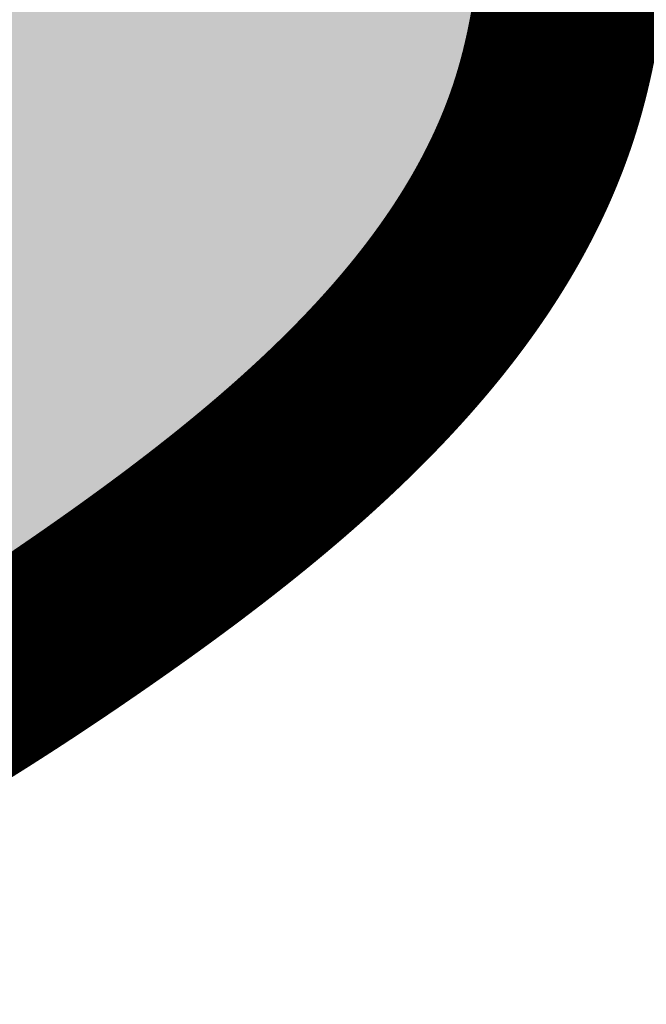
# Model space of a CAD drawing. Header units: feet. Extents: x 1609737 to 1611449, y 574802 to 575794.
# Tile 85 of 256: x 1610344.49 to 1610347.8, y 575077.26 to 575082.46. Entities that reach past the tile are written whole.
import ezdxf

# ---------------------------------------------------------------- set-up
doc = ezdxf.new("R2010")
doc.units = ezdxf.units.FT
doc.header["$MEASUREMENT"] = 0
for name, color, linetype in [('C-GROUTED-BLDR-HTCH', 51, 'Continuous'), ('C-THICKENED EDGE', 3, 'Continuous'), ('C-VOID FILLED RIPRAP', 23, 'Continuous')]:
    doc.layers.add(name, color=color, linetype=linetype)

msp = doc.modelspace()

# ---------------------------------------------------------------- hatches: boundary and pattern name
at = {"layer": 'C-GROUTED-BLDR-HTCH'}
h = msp.add_hatch(color=256, dxfattribs=at)
h.dxf.hatch_style = 1
edge = h.paths.add_edge_path()
edge.add_spline(control_points=[(1610338.3167, 575077.3049), (1610339.2058, 575077.2915), (1610341.5329, 575077.2562), (1610344.6524, 575078.9158), (1610347.6624, 575081.4405), (1610347.21, 575084.6556), (1610349.2776, 575086.9109), (1610347.9412, 575090.0754), (1610349.8933, 575092.3699), (1610350.1032, 575096.1434), (1610355.5532, 575095.4003), (1610355.9934, 575101.2696), (1610355.4723, 575105.8308), (1610358.5277, 575109.9061), (1610357.7687, 575114.2476), (1610360.3161, 575118.2475), (1610357.4874, 575121.9173), (1610357.4488, 575126.6298), (1610353.045, 575127.7319), (1610350.0293, 575131.6147), (1610344.3797, 575129.0674), (1610338.2027, 575130.8538), (1610334.7634, 575126.4186), (1610330.1865, 575124.5956), (1610330.8492, 575119.6839), (1610326.7603, 575115.3368), (1610332.0148, 575111.6728), (1610329.6882, 575107.7176), (1610332.8531, 575104.2811), (1610328.7347, 575100.8874), (1610330.5355, 575097.3779), (1610332.432, 575095.0593), (1610331.0877, 575092.6551), (1610328.8199, 575090.5035), (1610328.3858, 575085.833), (1610332.7256, 575084.3907), (1610329.7082, 575079.4126), (1610335.7189, 575079.1351), (1610337.8163, 575077.6574), (1610338.3167, 575077.3049)], knot_values=[0, 0, 0, 0, 2.629347, 6.881984, 10.487205, 13.296629, 15.704073, 18.754872, 21.957034, 24.143028, 28.660447, 32.77529, 38.589494, 42.850758, 46.726894, 51.251532, 55.088623, 59.38992, 63.598882, 66.989913, 72.808093, 79.211045, 84.252323, 88.386801, 92.089543, 97.425027, 102.4142, 105.567426, 108.88228, 113.508657, 117.034267, 119.491822, 121.72739, 124.218689, 129.345747, 131.896206, 134.923903, 141.002074, 142.906083, 142.906083, 142.906083, 142.906083], degree=3, periodic=0)

# ---------------------------------------------------------------- linework, layer by layer
msp.add_spline([(1610338.3167, 575077.3049), (1610340.9431, 575077.4287), (1610344.8098, 575079.1988), (1610347.2113, 575081.8878), (1610347.6453, 575084.6635), (1610348.6873, 575086.8337), (1610348.5385, 575089.8809), (1610349.7285, 575092.8537), (1610350.3978, 575094.9347), (1610354.6371, 575096.4955), (1610355.827, 575100.4345), (1610356.2733, 575106.2316), (1610357.9896, 575110.1319), (1610358.2871, 575113.9966), (1610359.4027, 575118.3816), (1610357.9896, 575121.949), (1610356.6509, 575126.0367), (1610353.081, 575128.2663), (1610350.4036, 575130.3473), (1610344.6025, 575129.9014), (1610338.2065, 575129.6041), (1610334.1903, 575126.5569), (1610330.9179, 575124.03), (1610330.2486, 575120.3882), (1610328.538, 575115.3344), (1610330.9179, 575110.9494), (1610330.4717, 575107.828), (1610331.5873, 575104.7065), (1610329.728, 575100.4702), (1610330.8436, 575097.1257), (1610331.9455, 575094.929), (1610331.0901, 575092.8636), (1610329.5792, 575090.8827), (1610329.8099, 575085.7609), (1610331.7575, 575084.1141), (1610331.3081, 575081.1199), (1610336.6871, 575078.2897), (1610338.3167, 575077.3049)], degree=3, dxfattribs=at)
at = {"layer": 'C-THICKENED EDGE', "const_width": 1, "flags": 128}
msp.add_lwpolyline([(1610343.9882, 575078.7613), (1610344.0002, 575078.7685), (1610344.0121, 575078.7757), (1610344.0241, 575078.783), (1610344.0361, 575078.7903), (1610344.0481, 575078.7976), (1610344.06, 575078.8049), (1610344.072, 575078.8122), (1610344.084, 575078.8195), (1610344.0959, 575078.8269), (1610344.1079, 575078.8342), (1610344.1198, 575078.8416), (1610344.1318, 575078.849), (1610344.1437, 575078.8564), (1610344.1557, 575078.8638), (1610344.1676, 575078.8712), (1610344.1796, 575078.8787), (1610344.1915, 575078.8861), (1610344.2034, 575078.8936), (1610344.2154, 575078.9011), (1610344.2273, 575078.9086), (1610344.2392, 575078.9161), (1610344.2511, 575078.9236), (1610344.2631, 575078.9312), (1610344.275, 575078.9387), (1610344.2869, 575078.9463), (1610344.2988, 575078.9539), (1610344.3107, 575078.9615), (1610344.3226, 575078.9691), (1610344.3345, 575078.9767), (1610344.3464, 575078.9843), (1610344.3583, 575078.992), (1610344.3702, 575078.9996), (1610344.3821, 575079.0073), (1610344.394, 575079.015), (1610344.4059, 575079.0227), (1610344.4177, 575079.0304), (1610344.4296, 575079.0381), (1610344.4415, 575079.0459), (1610344.4534, 575079.0536), (1610344.4653, 575079.0614), (1610344.4771, 575079.0692), (1610344.489, 575079.0769), (1610344.5009, 575079.0847), (1610344.5127, 575079.0926), (1610344.5246, 575079.1004), (1610344.5364, 575079.1082), (1610344.5483, 575079.1161), (1610344.5601, 575079.1239), (1610344.572, 575079.1318), (1610344.5838, 575079.1397), (1610344.5957, 575079.1476), (1610344.6075, 575079.1555), (1610344.6194, 575079.1635), (1610344.6312, 575079.1714), (1610344.643, 575079.1793), (1610344.6549, 575079.1873), (1610344.6667, 575079.1953), (1610344.6785, 575079.2033), (1610344.6903, 575079.2113), (1610344.7022, 575079.2193), (1610344.714, 575079.2273), (1610344.7258, 575079.2353), (1610344.7376, 575079.2434), (1610344.7494, 575079.2514), (1610344.7612, 575079.2595), (1610344.773, 575079.2676), (1610344.7848, 575079.2757), (1610344.7966, 575079.2838), (1610344.8084, 575079.2919), (1610344.8202, 575079.3), (1610344.832, 575079.3081), (1610344.8438, 575079.3163), (1610344.8556, 575079.3244), (1610344.8674, 575079.3326), (1610344.8792, 575079.3408), (1610344.891, 575079.349), (1610344.9028, 575079.3572), (1610344.9146, 575079.3654), (1610344.9263, 575079.3736), (1610344.9381, 575079.3819), (1610344.9499, 575079.3901), (1610344.9616, 575079.3984), (1610344.9734, 575079.4066), (1610344.9852, 575079.4149), (1610344.9969, 575079.4232), (1610345.0087, 575079.4315), (1610345.0204, 575079.4398), (1610345.0322, 575079.4482), (1610345.0439, 575079.4565), (1610345.0556, 575079.4649), (1610345.0674, 575079.4732), (1610345.0791, 575079.4816), (1610345.0908, 575079.49), (1610345.1025, 575079.4984), (1610345.1142, 575079.5068), (1610345.1259, 575079.5152), (1610345.1376, 575079.5236), (1610345.1493, 575079.5321), (1610345.161, 575079.5405), (1610345.1726, 575079.549), (1610345.1843, 575079.5575), (1610345.1959, 575079.566), (1610345.2076, 575079.5745), (1610345.2192, 575079.583), (1610345.2309, 575079.5916), (1610345.2425, 575079.6001), (1610345.2541, 575079.6087), (1610345.2657, 575079.6172), (1610345.2773, 575079.6258), (1610345.2889, 575079.6344), (1610345.3004, 575079.643), (1610345.312, 575079.6516), (1610345.3236, 575079.6602), (1610345.3351, 575079.6689), (1610345.3466, 575079.6775), (1610345.3582, 575079.6862), (1610345.3697, 575079.6949), (1610345.3812, 575079.7036), (1610345.3927, 575079.7123), (1610345.4041, 575079.721), (1610345.4156, 575079.7298), (1610345.4271, 575079.7385), (1610345.4385, 575079.7473), (1610345.4499, 575079.756), (1610345.4614, 575079.7648), (1610345.4728, 575079.7736), (1610345.4842, 575079.7824), (1610345.4955, 575079.7913), (1610345.5069, 575079.8001), (1610345.5183, 575079.8089), (1610345.5296, 575079.8178), (1610345.5409, 575079.8267), (1610345.5522, 575079.8356), (1610345.5635, 575079.8445), (1610345.5748, 575079.8534), (1610345.5861, 575079.8623), (1610345.5973, 575079.8713), (1610345.6086, 575079.8802), (1610345.6198, 575079.8892), (1610345.631, 575079.8982), (1610345.6422, 575079.9072), (1610345.6534, 575079.9162), (1610345.6645, 575079.9252), (1610345.6757, 575079.9343), (1610345.6868, 575079.9433), (1610345.6979, 575079.9524), (1610345.709, 575079.9615), (1610345.7201, 575079.9706), (1610345.7311, 575079.9797), (1610345.7422, 575079.9888), (1610345.7532, 575079.998), (1610345.7642, 575080.0071), (1610345.7752, 575080.0163), (1610345.7861, 575080.0255), (1610345.7971, 575080.0347), (1610345.808, 575080.0439), (1610345.8189, 575080.0531), (1610345.8298, 575080.0624), (1610345.8407, 575080.0716), (1610345.8461, 575080.0762), (1610345.8515, 575080.0809), (1610345.8569, 575080.0855), (1610345.8624, 575080.0902), (1610345.8678, 575080.0948), (1610345.8732, 575080.0995), (1610345.8786, 575080.1041), (1610345.884, 575080.1088), (1610345.8893, 575080.1134), (1610345.8947, 575080.1181), (1610345.9001, 575080.1228), (1610345.9055, 575080.1275), (1610345.9108, 575080.1321), (1610345.9162, 575080.1368), (1610345.9216, 575080.1415), (1610345.9269, 575080.1462), (1610345.9323, 575080.1509), (1610345.9376, 575080.1556), (1610345.9429, 575080.1603), (1610345.9483, 575080.165), (1610345.9536, 575080.1697), (1610345.9589, 575080.1744), (1610345.9642, 575080.1791), (1610345.9695, 575080.1838), (1610345.9748, 575080.1886), (1610345.9801, 575080.1933), (1610345.9854, 575080.198), (1610345.9907, 575080.2027), (1610345.996, 575080.2075), (1610346.0012, 575080.2122), (1610346.0065, 575080.217), (1610346.0118, 575080.2217), (1610346.017, 575080.2265), (1610346.0223, 575080.2312), (1610346.0275, 575080.236), (1610346.0327, 575080.2407), (1610346.038, 575080.2455), (1610346.0432, 575080.2503), (1610346.0484, 575080.2551), (1610346.0536, 575080.2598), (1610346.0588, 575080.2646), (1610346.064, 575080.2694), (1610346.0692, 575080.2742), (1610346.0744, 575080.279), (1610346.0796, 575080.2838), (1610346.0848, 575080.2886), (1610346.09, 575080.2934), (1610346.0951, 575080.2982), (1610346.1003, 575080.303), (1610346.1054, 575080.3078), (1610346.1106, 575080.3127), (1610346.1157, 575080.3175), (1610346.1209, 575080.3223), (1610346.126, 575080.3272), (1610346.1311, 575080.332), (1610346.1362, 575080.3368), (1610346.1413, 575080.3417), (1610346.1464, 575080.3465), (1610346.1515, 575080.3514), (1610346.1566, 575080.3562), (1610346.1617, 575080.3611), (1610346.1668, 575080.366), (1610346.1719, 575080.3708), (1610346.1769, 575080.3757), (1610346.182, 575080.3806), (1610346.187, 575080.3855), (1610346.1921, 575080.3904), (1610346.1971, 575080.3952), (1610346.2021, 575080.4001), (1610346.2072, 575080.405), (1610346.2122, 575080.4099), (1610346.2172, 575080.4148), (1610346.2222, 575080.4197), (1610346.2272, 575080.4247), (1610346.2322, 575080.4296), (1610346.2371, 575080.4345), (1610346.2421, 575080.4394), (1610346.2471, 575080.4444), (1610346.252, 575080.4493), (1610346.257, 575080.4542), (1610346.2619, 575080.4592), (1610346.2669, 575080.4641), (1610346.2718, 575080.4691), (1610346.2767, 575080.474), (1610346.2817, 575080.479), (1610346.2866, 575080.4839), (1610346.2915, 575080.4889), (1610346.2964, 575080.4939), (1610346.3013, 575080.4988), (1610346.3061, 575080.5038), (1610346.311, 575080.5088), (1610346.3159, 575080.5138), (1610346.3208, 575080.5188), (1610346.3256, 575080.5238), (1610346.3304, 575080.5288), (1610346.3353, 575080.5338), (1610346.3401, 575080.5388), (1610346.3449, 575080.5438), (1610346.3498, 575080.5488), (1610346.3546, 575080.5538), (1610346.3594, 575080.5589), (1610346.3642, 575080.5639), (1610346.3689, 575080.5689), (1610346.3737, 575080.5739), (1610346.3785, 575080.579), (1610346.3833, 575080.584), (1610346.388, 575080.5891), (1610346.3928, 575080.5941), (1610346.3975, 575080.5992), (1610346.4022, 575080.6043), (1610346.4069, 575080.6093), (1610346.4117, 575080.6144), (1610346.4164, 575080.6195), (1610346.4211, 575080.6245), (1610346.4258, 575080.6296), (1610346.4304, 575080.6347), (1610346.4351, 575080.6398), (1610346.4398, 575080.6449), (1610346.4444, 575080.65), (1610346.4491, 575080.6551), (1610346.4537, 575080.6602), (1610346.4584, 575080.6653), (1610346.463, 575080.6704), (1610346.4676, 575080.6756), (1610346.4722, 575080.6807), (1610346.4768, 575080.6858), (1610346.4814, 575080.6909), (1610346.486, 575080.6961), (1610346.4906, 575080.7012), (1610346.4952, 575080.7064), (1610346.4997, 575080.7115), (1610346.5043, 575080.7167), (1610346.5088, 575080.7218), (1610346.5134, 575080.727), (1610346.5179, 575080.7322), (1610346.5224, 575080.7373), (1610346.5269, 575080.7425), (1610346.5314, 575080.7477), (1610346.5359, 575080.7529), (1610346.5404, 575080.7581), (1610346.5449, 575080.7633), (1610346.5493, 575080.7685), (1610346.5538, 575080.7737), (1610346.5583, 575080.7789), (1610346.5627, 575080.7841), (1610346.5671, 575080.7893), (1610346.5716, 575080.7945), (1610346.576, 575080.7997), (1610346.5804, 575080.805), (1610346.5848, 575080.8102), (1610346.5892, 575080.8154), (1610346.5935, 575080.8207), (1610346.5979, 575080.8259), (1610346.6023, 575080.8312), (1610346.6066, 575080.8364), (1610346.611, 575080.8417), (1610346.6153, 575080.847), (1610346.6196, 575080.8522), (1610346.624, 575080.8575), (1610346.6283, 575080.8628), (1610346.6326, 575080.8681), (1610346.6369, 575080.8734), (1610346.6411, 575080.8786), (1610346.6454, 575080.8839), (1610346.6497, 575080.8892), (1610346.6539, 575080.8946), (1610346.6582, 575080.8999), (1610346.6624, 575080.9052), (1610346.6666, 575080.9105), (1610346.6708, 575080.9158), (1610346.675, 575080.9211), (1610346.6792, 575080.9265), (1610346.6834, 575080.9318), (1610346.6876, 575080.9372), (1610346.6918, 575080.9425), (1610346.6959, 575080.9478), (1610346.7001, 575080.9532), (1610346.7042, 575080.9586), (1610346.7083, 575080.9639), (1610346.7125, 575080.9693), (1610346.7166, 575080.9747), (1610346.7207, 575080.98), (1610346.7248, 575080.9854), (1610346.7289, 575080.9908), (1610346.7329, 575080.9962), (1610346.737, 575081.0016), (1610346.741, 575081.007), (1610346.7451, 575081.0124), (1610346.7491, 575081.0178), (1610346.7531, 575081.0232), (1610346.7572, 575081.0287), (1610346.7612, 575081.0341), (1610346.7651, 575081.0395), (1610346.7691, 575081.0449), (1610346.7731, 575081.0504), (1610346.7771, 575081.0558), (1610346.781, 575081.0613), (1610346.785, 575081.0667), (1610346.7889, 575081.0722), (1610346.7928, 575081.0776), (1610346.7967, 575081.0831), (1610346.8006, 575081.0886), (1610346.8045, 575081.094), (1610346.8084, 575081.0995), (1610346.8123, 575081.105), (1610346.8161, 575081.1105), (1610346.82, 575081.116), (1610346.8238, 575081.1215), (1610346.8277, 575081.127), (1610346.8315, 575081.1325), (1610346.8353, 575081.138), (1610346.8391, 575081.1435), (1610346.8429, 575081.1491), (1610346.8466, 575081.1546), (1610346.8504, 575081.1601), (1610346.8542, 575081.1656), (1610346.8579, 575081.1712), (1610346.8617, 575081.1767), (1610346.8654, 575081.1823), (1610346.8691, 575081.1878), (1610346.8728, 575081.1934), (1610346.8765, 575081.199), (1610346.8802, 575081.2045), (1610346.8838, 575081.2101), (1610346.8875, 575081.2157), (1610346.8912, 575081.2213), (1610346.8948, 575081.2269), (1610346.8984, 575081.2325), (1610346.902, 575081.2381), (1610346.9056, 575081.2437), (1610346.9092, 575081.2493), (1610346.9128, 575081.2549), (1610346.9164, 575081.2605), (1610346.92, 575081.2661), (1610346.9235, 575081.2717), (1610346.927, 575081.2774), (1610346.9306, 575081.283), (1610346.9341, 575081.2887), (1610346.9376, 575081.2943), (1610346.9411, 575081.3), (1610346.9446, 575081.3056), (1610346.948, 575081.3113), (1610346.9515, 575081.3169), (1610346.955, 575081.3226), (1610346.9584, 575081.3283), (1610346.9618, 575081.334), (1610346.9652, 575081.3397), (1610346.9686, 575081.3454), (1610346.972, 575081.351), (1610346.9754, 575081.3568), (1610346.9788, 575081.3625), (1610346.9821, 575081.3682), (1610346.9855, 575081.3739), (1610346.9888, 575081.3796), (1610346.9922, 575081.3853), (1610346.9955, 575081.3911), (1610346.9988, 575081.3968), (1610347.0021, 575081.4025), (1610347.0053, 575081.4083), (1610347.0086, 575081.414), (1610347.0119, 575081.4198), (1610347.0151, 575081.4256), (1610347.0183, 575081.4313), (1610347.0215, 575081.4371), (1610347.0248, 575081.4429), (1610347.0279, 575081.4486), (1610347.0311, 575081.4544), (1610347.0343, 575081.4602), (1610347.0375, 575081.466), (1610347.0406, 575081.4718), (1610347.0437, 575081.4776), (1610347.0469, 575081.4834), (1610347.05, 575081.4892), (1610347.0531, 575081.4951), (1610347.0562, 575081.5009), (1610347.0592, 575081.5067), (1610347.0623, 575081.5126), (1610347.0654, 575081.5184), (1610347.0684, 575081.5243), (1610347.0714, 575081.5301), (1610347.0744, 575081.536), (1610347.0774, 575081.5418), (1610347.0804, 575081.5477), (1610347.0834, 575081.5536), (1610347.0864, 575081.5594), (1610347.0893, 575081.5653), (1610347.0923, 575081.5712), (1610347.0952, 575081.5771), (1610347.0981, 575081.583), (1610347.101, 575081.5889), (1610347.1039, 575081.5948), (1610347.1068, 575081.6007), (1610347.1096, 575081.6066), (1610347.1125, 575081.6126), (1610347.1153, 575081.6185), (1610347.1181, 575081.6244), (1610347.121, 575081.6304), (1610347.1238, 575081.6363), (1610347.1265, 575081.6423), (1610347.1293, 575081.6482), (1610347.1321, 575081.6542), (1610347.1348, 575081.6601), (1610347.1376, 575081.6661), (1610347.1403, 575081.6721), (1610347.143, 575081.6781), (1610347.1457, 575081.684), (1610347.1484, 575081.69), (1610347.1511, 575081.696), (1610347.1537, 575081.702), (1610347.1564, 575081.708), (1610347.159, 575081.7141), (1610347.1616, 575081.7201), (1610347.1642, 575081.7261), (1610347.1668, 575081.7321), (1610347.1694, 575081.7381), (1610347.172, 575081.7442), (1610347.1745, 575081.7502), (1610347.1771, 575081.7563), (1610347.1796, 575081.7623), (1610347.1821, 575081.7684), (1610347.1846, 575081.7745), (1610347.1871, 575081.7805), (1610347.1896, 575081.7866), (1610347.192, 575081.7927), (1610347.1945, 575081.7988), (1610347.1969, 575081.8049), (1610347.1994, 575081.811), (1610347.2018, 575081.8171), (1610347.2042, 575081.8232), (1610347.2065, 575081.8293), (1610347.2089, 575081.8354), (1610347.2113, 575081.8415), (1610347.2136, 575081.8476), (1610347.2159, 575081.8538), (1610347.2182, 575081.8599), (1610347.2205, 575081.8661), (1610347.2228, 575081.8722), (1610347.2251, 575081.8784), (1610347.2273, 575081.8845), (1610347.2296, 575081.8907), (1610347.2318, 575081.8969), (1610347.234, 575081.903), (1610347.2362, 575081.9092), (1610347.2384, 575081.9154), (1610347.2406, 575081.9216), (1610347.2428, 575081.9278), (1610347.2449, 575081.934), (1610347.247, 575081.9402), (1610347.2492, 575081.9464), (1610347.2513, 575081.9527), (1610347.2534, 575081.9589), (1610347.2554, 575081.9651), (1610347.2575, 575081.9714), (1610347.2595, 575081.9776), (1610347.2616, 575081.9838), (1610347.2636, 575081.9901), (1610347.2656, 575081.9964), (1610347.2676, 575082.0026), (1610347.2696, 575082.0089), (1610347.2715, 575082.0152), (1610347.2735, 575082.0214), (1610347.2754, 575082.0277), (1610347.2773, 575082.034), (1610347.2792, 575082.0403), (1610347.2811, 575082.0466), (1610347.283, 575082.0529), (1610347.2849, 575082.0592), (1610347.2867, 575082.0656), (1610347.2886, 575082.0719), (1610347.2904, 575082.0782), (1610347.2922, 575082.0846), (1610347.294, 575082.0909), (1610347.2958, 575082.0972), (1610347.2975, 575082.1036), (1610347.2993, 575082.1099), (1610347.301, 575082.1163), (1610347.3027, 575082.1227), (1610347.3044, 575082.129), (1610347.3061, 575082.1354), (1610347.3078, 575082.1418), (1610347.3095, 575082.1482), (1610347.3112, 575082.1546), (1610347.3128, 575082.161), (1610347.3145, 575082.1674), (1610347.3161, 575082.1738), (1610347.3177, 575082.1802), (1610347.3193, 575082.1866), (1610347.3209, 575082.193), (1610347.3224, 575082.1995), (1610347.324, 575082.2059), (1610347.3255, 575082.2123), (1610347.3271, 575082.2188), (1610347.3286, 575082.2252), (1610347.3301, 575082.2317), (1610347.3316, 575082.2381), (1610347.3331, 575082.2446), (1610347.3346, 575082.251), (1610347.336, 575082.2575), (1610347.3375, 575082.264), (1610347.3389, 575082.2705), (1610347.3403, 575082.2769), (1610347.3418, 575082.2834), (1610347.3432, 575082.2899), (1610347.3446, 575082.2964), (1610347.3459, 575082.3029), (1610347.3473, 575082.3094), (1610347.3487, 575082.3159), (1610347.35, 575082.3224), (1610347.3514, 575082.329), (1610347.3527, 575082.3355), (1610347.354, 575082.342), (1610347.3553, 575082.3485), (1610347.3566, 575082.3551), (1610347.3579, 575082.3616), (1610347.3592, 575082.3682), (1610347.3604, 575082.3747), (1610347.3617, 575082.3813), (1610347.3629, 575082.3878), (1610347.3641, 575082.3944), (1610347.3654, 575082.4009), (1610347.3666, 575082.4075), (1610347.3678, 575082.4141), (1610347.369, 575082.4207), (1610347.3702, 575082.4272), (1610347.3713, 575082.4338), (1610347.3725, 575082.4404), (1610347.3736, 575082.447), (1610347.3748, 575082.4536), (1610347.3759, 575082.4602), (1610347.377, 575082.4668), (1610347.3782, 575082.4734), (1610347.3793, 575082.48), (1610347.3804, 575082.4866), (1610347.3814, 575082.4933), (1610347.3825, 575082.4999), (1610347.3836, 575082.5065), (1610347.3847, 575082.5131), (1610347.3857, 575082.5198), (1610347.3867, 575082.5264), (1610347.3878, 575082.533), (1610347.3888, 575082.5397), (1610347.3898, 575082.5463), (1610347.3908, 575082.553), (1610347.3918, 575082.5596), (1610347.3928, 575082.5663), (1610347.3938, 575082.573), (1610347.3948, 575082.5796), (1610347.3957, 575082.5863), (1610347.3967, 575082.593), (1610347.3976, 575082.5996), (1610347.3986, 575082.6063), (1610347.3995, 575082.613), (1610347.4005, 575082.6197), (1610347.4014, 575082.6264), (1610347.4023, 575082.6331), (1610347.4032, 575082.6398), (1610347.4041, 575082.6464), (1610347.405, 575082.6532), (1610347.4059, 575082.6599), (1610347.4067, 575082.6666), (1610347.4076, 575082.6733), (1610347.4085, 575082.68), (1610347.4093, 575082.6867), (1610347.4102, 575082.6934), (1610347.411, 575082.7001), (1610347.4118, 575082.7069), (1610347.4127, 575082.7136), (1610347.4135, 575082.7203), (1610347.4143, 575082.7271), (1610347.4151, 575082.7338), (1610347.4159, 575082.7405), (1610347.4167, 575082.7473), (1610347.4175, 575082.754), (1610347.4183, 575082.7608), (1610347.419, 575082.7675), (1610347.4198, 575082.7743), (1610347.4206, 575082.781), (1610347.4213, 575082.7878), (1610347.4221, 575082.7945), (1610347.4228, 575082.8013), (1610347.4243, 575082.8148), (1610347.4257, 575082.8284), (1610347.4272, 575082.8419), (1610347.4286, 575082.8555), (1610347.43, 575082.8691), (1610347.4313, 575082.8826), (1610347.4327, 575082.8962), (1610347.434, 575082.9098), (1610347.4353, 575082.9234), (1610347.4366, 575082.9371), (1610347.4379, 575082.9507), (1610347.4392, 575082.9643)], dxfattribs=at)
at = {"layer": 'C-VOID FILLED RIPRAP', "linetype": 'Continuous'}
msp.add_lwpolyline([(1610344.4848, 575078.9782), (1610344.4967, 575078.9861), (1610344.5085, 575078.9939), (1610344.5204, 575079.0018), (1610344.5322, 575079.0097), (1610344.544, 575079.0176), (1610344.5559, 575079.0256), (1610344.5677, 575079.0335), (1610344.5795, 575079.0414), (1610344.5914, 575079.0494), (1610344.6032, 575079.0574), (1610344.615, 575079.0654), (1610344.6269, 575079.0734), (1610344.6387, 575079.0814), (1610344.6505, 575079.0894), (1610344.6623, 575079.0974), (1610344.6741, 575079.1055), (1610344.6859, 575079.1135), (1610344.6978, 575079.1216), (1610344.7096, 575079.1297), (1610344.7214, 575079.1378), (1610344.7332, 575079.1459), (1610344.745, 575079.154), (1610344.7568, 575079.1621), (1610344.7686, 575079.1702), (1610344.7804, 575079.1784), (1610344.7922, 575079.1866), (1610344.8039, 575079.1947), (1610344.8157, 575079.2029), (1610344.8275, 575079.2111), (1610344.8393, 575079.2193), (1610344.8511, 575079.2275), (1610344.8629, 575079.2357), (1610344.8746, 575079.244), (1610344.8864, 575079.2522), (1610344.8982, 575079.2605), (1610344.9099, 575079.2687), (1610344.9217, 575079.277), (1610344.9335, 575079.2853), (1610344.9452, 575079.2936), (1610344.957, 575079.3019), (1610344.9687, 575079.3103), (1610344.9804, 575079.3186), (1610344.9922, 575079.327), (1610345.0039, 575079.3353), (1610345.0156, 575079.3437), (1610345.0273, 575079.3521), (1610345.039, 575079.3605), (1610345.0507, 575079.3689), (1610345.0624, 575079.3773), (1610345.0741, 575079.3858), (1610345.0858, 575079.3942), (1610345.0975, 575079.4027), (1610345.1092, 575079.4111), (1610345.1208, 575079.4196), (1610345.1325, 575079.4281), (1610345.1441, 575079.4366), (1610345.1557, 575079.4451), (1610345.1674, 575079.4537), (1610345.179, 575079.4622), (1610345.1906, 575079.4708), (1610345.2022, 575079.4793), (1610345.2138, 575079.4879), (1610345.2254, 575079.4965), (1610345.237, 575079.5051), (1610345.2485, 575079.5137), (1610345.2601, 575079.5224), (1610345.2716, 575079.531), (1610345.2832, 575079.5397), (1610345.2947, 575079.5483), (1610345.3062, 575079.557), (1610345.3177, 575079.5657), (1610345.3292, 575079.5744), (1610345.3407, 575079.5831), (1610345.3521, 575079.5919), (1610345.3636, 575079.6006), (1610345.375, 575079.6094), (1610345.3865, 575079.6181), (1610345.3979, 575079.6269), (1610345.4093, 575079.6357), (1610345.4207, 575079.6445), (1610345.4321, 575079.6534), (1610345.4434, 575079.6622), (1610345.4548, 575079.671), (1610345.4661, 575079.6799), (1610345.4775, 575079.6888), (1610345.4888, 575079.6977), (1610345.5001, 575079.7066), (1610345.5113, 575079.7155), (1610345.5226, 575079.7244), (1610345.5339, 575079.7334), (1610345.5451, 575079.7423), (1610345.5563, 575079.7513), (1610345.5675, 575079.7603), (1610345.5787, 575079.7693), (1610345.5899, 575079.7783), (1610345.6011, 575079.7873), (1610345.6122, 575079.7964), (1610345.6233, 575079.8054), (1610345.6344, 575079.8145), (1610345.6455, 575079.8236), (1610345.6566, 575079.8327), (1610345.6677, 575079.8418), (1610345.6787, 575079.8509), (1610345.6897, 575079.8601), (1610345.7007, 575079.8692), (1610345.7117, 575079.8784), (1610345.7227, 575079.8876), (1610345.7336, 575079.8968), (1610345.7445, 575079.906), (1610345.7554, 575079.9152), (1610345.7663, 575079.9245), (1610345.7772, 575079.9337), (1610345.7826, 575079.9384), (1610345.7881, 575079.943), (1610345.7935, 575079.9476), (1610345.7989, 575079.9523), (1610345.8043, 575079.9569), (1610345.8097, 575079.9616), (1610345.8151, 575079.9662), (1610345.8205, 575079.9709), (1610345.8259, 575079.9756), (1610345.8313, 575079.9802), (1610345.8366, 575079.9849), (1610345.842, 575079.9896), (1610345.8474, 575079.9942), (1610345.8527, 575079.9989), (1610345.8581, 575080.0036), (1610345.8634, 575080.0083), (1610345.8688, 575080.013), (1610345.8741, 575080.0177), (1610345.8795, 575080.0224), (1610345.8848, 575080.0271), (1610345.8901, 575080.0318), (1610345.8954, 575080.0365), (1610345.9007, 575080.0412), (1610345.906, 575080.0459), (1610345.9113, 575080.0507), (1610345.9166, 575080.0554), (1610345.9219, 575080.0601), (1610345.9272, 575080.0648), (1610345.9325, 575080.0696), (1610345.9378, 575080.0743), (1610345.943, 575080.0791), (1610345.9483, 575080.0838), (1610345.9535, 575080.0886), (1610345.9588, 575080.0933), (1610345.964, 575080.0981), (1610345.9693, 575080.1029), (1610345.9745, 575080.1076), (1610345.9797, 575080.1124), (1610345.985, 575080.1172), (1610345.9902, 575080.1219), (1610345.9954, 575080.1267), (1610346.0006, 575080.1315), (1610346.0058, 575080.1363), (1610346.011, 575080.1411), (1610346.0161, 575080.1459), (1610346.0213, 575080.1507), (1610346.0265, 575080.1555), (1610346.0317, 575080.1603), (1610346.0368, 575080.1651), (1610346.042, 575080.17), (1610346.0471, 575080.1748), (1610346.0523, 575080.1796), (1610346.0574, 575080.1844), (1610346.0625, 575080.1893), (1610346.0676, 575080.1941), (1610346.0728, 575080.1989), (1610346.0779, 575080.2038), (1610346.083, 575080.2086), (1610346.0881, 575080.2135), (1610346.0932, 575080.2184), (1610346.0982, 575080.2232), (1610346.1033, 575080.2281), (1610346.1084, 575080.2329), (1610346.1134, 575080.2378), (1610346.1185, 575080.2427), (1610346.1235, 575080.2476), (1610346.1286, 575080.2525), (1610346.1336, 575080.2574), (1610346.1387, 575080.2622), (1610346.1437, 575080.2671), (1610346.1487, 575080.272), (1610346.1537, 575080.2769), (1610346.1587, 575080.2819), (1610346.1637, 575080.2868), (1610346.1687, 575080.2917), (1610346.1737, 575080.2966), (1610346.1786, 575080.3015), (1610346.1836, 575080.3065), (1610346.1886, 575080.3114), (1610346.1935, 575080.3163), (1610346.1985, 575080.3213), (1610346.2034, 575080.3262), (1610346.2083, 575080.3312), (1610346.2133, 575080.3361), (1610346.2182, 575080.3411), (1610346.2231, 575080.346), (1610346.228, 575080.351), (1610346.2329, 575080.356), (1610346.2378, 575080.361), (1610346.2427, 575080.3659), (1610346.2475, 575080.3709), (1610346.2524, 575080.3759), (1610346.2573, 575080.3809), (1610346.2621, 575080.3859), (1610346.267, 575080.3909), (1610346.2718, 575080.3959), (1610346.2766, 575080.4009), (1610346.2815, 575080.4059), (1610346.2863, 575080.4109), (1610346.2911, 575080.4159), (1610346.2959, 575080.421), (1610346.3007, 575080.426), (1610346.3055, 575080.431), (1610346.3102, 575080.4361), (1610346.315, 575080.4411), (1610346.3198, 575080.4461), (1610346.3245, 575080.4512), (1610346.3293, 575080.4562), (1610346.334, 575080.4613), (1610346.3387, 575080.4664), (1610346.3435, 575080.4714), (1610346.3482, 575080.4765), (1610346.3529, 575080.4816), (1610346.3576, 575080.4866), (1610346.3623, 575080.4917), (1610346.367, 575080.4968), (1610346.3716, 575080.5019), (1610346.3763, 575080.507), (1610346.381, 575080.5121), (1610346.3856, 575080.5172), (1610346.3903, 575080.5223), (1610346.3949, 575080.5274), (1610346.3995, 575080.5325), (1610346.4042, 575080.5377), (1610346.4088, 575080.5428), (1610346.4134, 575080.5479), (1610346.418, 575080.553), (1610346.4225, 575080.5582), (1610346.4271, 575080.5633), (1610346.4317, 575080.5685), (1610346.4363, 575080.5736), (1610346.4408, 575080.5788), (1610346.4454, 575080.5839), (1610346.4499, 575080.5891), (1610346.4544, 575080.5943), (1610346.4589, 575080.5994), (1610346.4634, 575080.6046), (1610346.4679, 575080.6098), (1610346.4724, 575080.615), (1610346.4769, 575080.6202), (1610346.4814, 575080.6254), (1610346.4859, 575080.6306), (1610346.4903, 575080.6358), (1610346.4948, 575080.641), (1610346.4992, 575080.6462), (1610346.5037, 575080.6514), (1610346.5081, 575080.6566), (1610346.5125, 575080.6619), (1610346.5169, 575080.6671), (1610346.5213, 575080.6723), (1610346.5257, 575080.6776), (1610346.5301, 575080.6828), (1610346.5344, 575080.688), (1610346.5388, 575080.6933), (1610346.5432, 575080.6986), (1610346.5475, 575080.7038), (1610346.5518, 575080.7091), (1610346.5562, 575080.7143), (1610346.5605, 575080.7196), (1610346.5648, 575080.7249), (1610346.5691, 575080.7302), (1610346.5734, 575080.7355), (1610346.5777, 575080.7408), (1610346.5819, 575080.7461), (1610346.5862, 575080.7514), (1610346.5904, 575080.7567), (1610346.5947, 575080.762), (1610346.5989, 575080.7673), (1610346.6031, 575080.7726), (1610346.6074, 575080.7779), (1610346.6116, 575080.7833), (1610346.6158, 575080.7886), (1610346.62, 575080.7939), (1610346.6241, 575080.7993), (1610346.6283, 575080.8046), (1610346.6325, 575080.81), (1610346.6366, 575080.8153), (1610346.6407, 575080.8207), (1610346.6449, 575080.826), (1610346.649, 575080.8314), (1610346.6531, 575080.8368), (1610346.6572, 575080.8422), (1610346.6613, 575080.8475), (1610346.6654, 575080.8529), (1610346.6695, 575080.8583), (1610346.6735, 575080.8637), (1610346.6776, 575080.8691), (1610346.6816, 575080.8745), (1610346.6856, 575080.8799), (1610346.6897, 575080.8853), (1610346.6937, 575080.8908), (1610346.6977, 575080.8962), (1610346.7017, 575080.9016), (1610346.7057, 575080.907), (1610346.7096, 575080.9125), (1610346.7136, 575080.9179), (1610346.7175, 575080.9234), (1610346.7215, 575080.9288), (1610346.7254, 575080.9343), (1610346.7293, 575080.9397), (1610346.7333, 575080.9452), (1610346.7372, 575080.9507), (1610346.741, 575080.9562), (1610346.7449, 575080.9616), (1610346.7488, 575080.9671), (1610346.7527, 575080.9726), (1610346.7565, 575080.9781), (1610346.7604, 575080.9836), (1610346.7642, 575080.9891), (1610346.768, 575080.9946), (1610346.7718, 575081.0001), (1610346.7756, 575081.0056), (1610346.7794, 575081.0112), (1610346.7832, 575081.0167), (1610346.7869, 575081.0222), (1610346.7907, 575081.0278), (1610346.7944, 575081.0333), (1610346.7982, 575081.0388), (1610346.8019, 575081.0444), (1610346.8056, 575081.0499), (1610346.8093, 575081.0555), (1610346.813, 575081.0611), (1610346.8167, 575081.0666), (1610346.8204, 575081.0722), (1610346.824, 575081.0778), (1610346.8277, 575081.0834), (1610346.8313, 575081.089), (1610346.8349, 575081.0946), (1610346.8386, 575081.1002), (1610346.8422, 575081.1058), (1610346.8458, 575081.1114), (1610346.8493, 575081.117), (1610346.8529, 575081.1226), (1610346.8565, 575081.1282), (1610346.86, 575081.1339), (1610346.8636, 575081.1395), (1610346.8671, 575081.1451), (1610346.8706, 575081.1508), (1610346.8741, 575081.1564), (1610346.8776, 575081.1621), (1610346.8811, 575081.1677), (1610346.8846, 575081.1734), (1610346.888, 575081.1791), (1610346.8915, 575081.1847), (1610346.8949, 575081.1904), (1610346.8984, 575081.1961), (1610346.9018, 575081.2018), (1610346.9052, 575081.2075), (1610346.9086, 575081.2132), (1610346.9119, 575081.2189), (1610346.9153, 575081.2246), (1610346.9187, 575081.2303), (1610346.922, 575081.236), (1610346.9254, 575081.2417), (1610346.9287, 575081.2474), (1610346.932, 575081.2532), (1610346.9353, 575081.2589), (1610346.9386, 575081.2646), (1610346.9419, 575081.2704), (1610346.9451, 575081.2761), (1610346.9484, 575081.2819), (1610346.9516, 575081.2877), (1610346.9549, 575081.2934), (1610346.9581, 575081.2992), (1610346.9613, 575081.305), (1610346.9645, 575081.3108), (1610346.9677, 575081.3165), (1610346.9708, 575081.3223), (1610346.974, 575081.3281), (1610346.9771, 575081.3339), (1610346.9803, 575081.3397), (1610346.9834, 575081.3455), (1610346.9865, 575081.3514), (1610346.9896, 575081.3572), (1610346.9927, 575081.363), (1610346.9958, 575081.3688), (1610346.9988, 575081.3747), (1610347.0019, 575081.3805), (1610347.0049, 575081.3864), (1610347.0079, 575081.3922), (1610347.011, 575081.3981), (1610347.014, 575081.4039), (1610347.0169, 575081.4098), (1610347.0199, 575081.4157), (1610347.0229, 575081.4215), (1610347.0258, 575081.4274), (1610347.0288, 575081.4333), (1610347.0317, 575081.4392), (1610347.0346, 575081.4451), (1610347.0375, 575081.451), (1610347.0404, 575081.4569), (1610347.0433, 575081.4628), (1610347.0462, 575081.4687), (1610347.049, 575081.4747), (1610347.0518, 575081.4806), (1610347.0547, 575081.4865), (1610347.0575, 575081.4925), (1610347.0603, 575081.4984), (1610347.0631, 575081.5044), (1610347.0659, 575081.5103), (1610347.0686, 575081.5163), (1610347.0714, 575081.5222), (1610347.0741, 575081.5282), (1610347.0768, 575081.5342), (1610347.0795, 575081.5402), (1610347.0822, 575081.5462), (1610347.0849, 575081.5521), (1610347.0876, 575081.5581), (1610347.0903, 575081.5641), (1610347.0929, 575081.5701), (1610347.0955, 575081.5762), (1610347.0982, 575081.5822), (1610347.1008, 575081.5882), (1610347.1034, 575081.5942), (1610347.1059, 575081.6003), (1610347.1085, 575081.6063), (1610347.1111, 575081.6123), (1610347.1136, 575081.6184), (1610347.1161, 575081.6244), (1610347.1186, 575081.6305), (1610347.1211, 575081.6366), (1610347.1236, 575081.6426), (1610347.1261, 575081.6487), (1610347.1286, 575081.6548), (1610347.131, 575081.6609), (1610347.1335, 575081.667), (1610347.1359, 575081.6731), (1610347.1383, 575081.6792), (1610347.1407, 575081.6853), (1610347.1431, 575081.6914), (1610347.1454, 575081.6975), (1610347.1478, 575081.7036), (1610347.1501, 575081.7098), (1610347.1524, 575081.7159), (1610347.1548, 575081.722), (1610347.1571, 575081.7282), (1610347.1593, 575081.7343), (1610347.1616, 575081.7405), (1610347.1639, 575081.7466), (1610347.1661, 575081.7528), (1610347.1683, 575081.759), (1610347.1706, 575081.7652), (1610347.1728, 575081.7713), (1610347.175, 575081.7775), (1610347.1771, 575081.7837), (1610347.1793, 575081.7899), (1610347.1814, 575081.7961), (1610347.1836, 575081.8023), (1610347.1857, 575081.8085), (1610347.1878, 575081.8148), (1610347.1899, 575081.821), (1610347.192, 575081.8272), (1610347.194, 575081.8335), (1610347.1961, 575081.8397), (1610347.1981, 575081.8459), (1610347.2001, 575081.8522), (1610347.2021, 575081.8585), (1610347.2041, 575081.8647), (1610347.2061, 575081.871), (1610347.2081, 575081.8773), (1610347.21, 575081.8836), (1610347.2119, 575081.8898), (1610347.2139, 575081.8961), (1610347.2158, 575081.9024), (1610347.2177, 575081.9087), (1610347.2195, 575081.915), (1610347.2214, 575081.9214), (1610347.2232, 575081.9277), (1610347.2251, 575081.934), (1610347.2269, 575081.9403), (1610347.2287, 575081.9467), (1610347.2305, 575081.953), (1610347.2323, 575081.9593), (1610347.234, 575081.9657), (1610347.2358, 575081.9721), (1610347.2375, 575081.9784), (1610347.2393, 575081.9848), (1610347.241, 575081.9911), (1610347.2427, 575081.9975), (1610347.2444, 575082.0039), (1610347.246, 575082.0103), (1610347.2477, 575082.0167), (1610347.2493, 575082.0231), (1610347.251, 575082.0295), (1610347.2526, 575082.0359), (1610347.2542, 575082.0423), (1610347.2558, 575082.0487), (1610347.2574, 575082.0551), (1610347.259, 575082.0616), (1610347.2605, 575082.068), (1610347.2621, 575082.0744), (1610347.2636, 575082.0809), (1610347.2651, 575082.0873), (1610347.2666, 575082.0938), (1610347.2681, 575082.1002), (1610347.2696, 575082.1067), (1610347.2711, 575082.1131), (1610347.2726, 575082.1196), (1610347.274, 575082.1261), (1610347.2754, 575082.1326), (1610347.2769, 575082.139), (1610347.2783, 575082.1455), (1610347.2797, 575082.152), (1610347.2811, 575082.1585), (1610347.2825, 575082.165), (1610347.2838, 575082.1715), (1610347.2852, 575082.178), (1610347.2865, 575082.1846), (1610347.2879, 575082.1911), (1610347.2892, 575082.1976), (1610347.2905, 575082.2041), (1610347.2918, 575082.2106), (1610347.2931, 575082.2172), (1610347.2944, 575082.2237), (1610347.2957, 575082.2303), (1610347.2969, 575082.2368), (1610347.2982, 575082.2434), (1610347.2994, 575082.2499), (1610347.3007, 575082.2565), (1610347.3019, 575082.263), (1610347.3031, 575082.2696), (1610347.3043, 575082.2762), (1610347.3055, 575082.2828), (1610347.3067, 575082.2893), (1610347.3079, 575082.2959), (1610347.309, 575082.3025), (1610347.3102, 575082.3091), (1610347.3113, 575082.3157), (1610347.3124, 575082.3223), (1610347.3136, 575082.3289), (1610347.3147, 575082.3355), (1610347.3158, 575082.3421), (1610347.3169, 575082.3487), (1610347.318, 575082.3554), (1610347.319, 575082.362), (1610347.3201, 575082.3686), (1610347.3212, 575082.3752), (1610347.3222, 575082.3819), (1610347.3233, 575082.3885), (1610347.3243, 575082.3951), (1610347.3253, 575082.4018), (1610347.3263, 575082.4084), (1610347.3274, 575082.4151), (1610347.3284, 575082.4217), (1610347.3293, 575082.4284), (1610347.3303, 575082.4351), (1610347.3313, 575082.4417), (1610347.3323, 575082.4484), (1610347.3332, 575082.4551), (1610347.3342, 575082.4617), (1610347.3351, 575082.4684)], dxfattribs=at)

doc.saveas('drawing.dxf')
